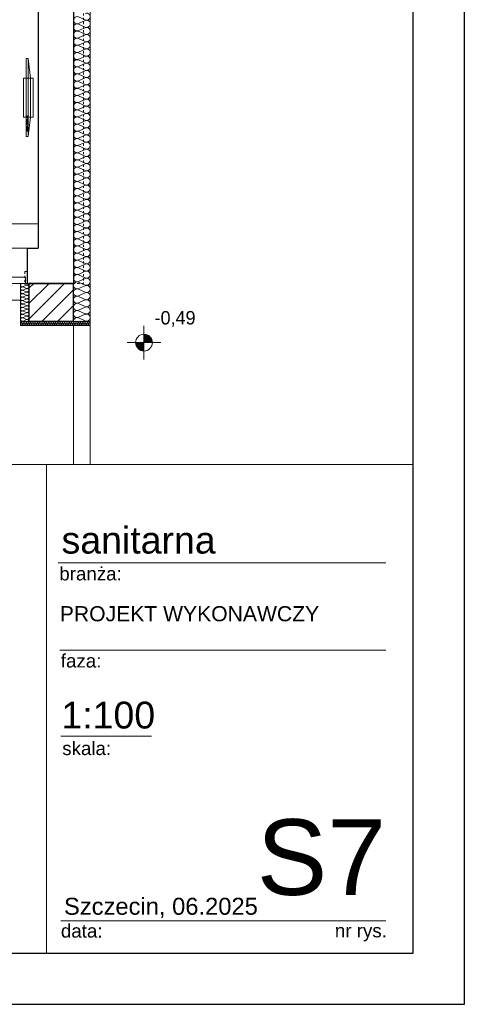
# Model space of a CAD drawing. Extents: x -220312 to -8310, y -91840 to 81907.
# Tile 38 of 128: x -164063 to -158770, y -18591 to -6879. Entities that reach past the tile are written whole.
import ezdxf

# ---------------------------------------------------------------- set-up
doc = ezdxf.new("R2010")
doc.units = 0
doc.header["$MEASUREMENT"] = 0
doc.set_wipeout_variables(frame=1)
doc.linetypes.add('Hidden Line', pattern=[50, 25, -25])
doc.layers.add('#kan_san-op', color=34, linetype='Continuous')
for name, color, linetype, lineweight in [('#ks', 34, 'Continuous', 30), ('Arch schody_Nr_Pióra__21', 7, 'Continuous', 9), ('ARCH TABELA_Nr_Pióra__21', 7, 'Continuous', 9), ('ARCH TABELA_Nr_Pióra__7', 7, 'Continuous', 13), ('Arch wykończenie_Nr_Pióra__46', 5, 'Continuous', 13), ('Arch ściany nośne_Nr_Pióra__21', 7, 'Continuous', 9), ('Arch ściany nośne_Nr_Pióra__27', 7, 'Continuous', 30), ('INWENT RZĘDNE_Nr_Pióra__21', 7, 'Continuous', 9), ('INWENT.ŚCIANY_Nr_Pióra__1', 7, 'Continuous', 25), ('INWENT.ŚCIANY_Nr_Pióra__101', 8, 'Continuous', 13), ('PODKŁAD', 252, 'Continuous', 35), ('RAMKA', 255, 'Continuous', 35)]:
    doc.layers.add(name, color=color, linetype=linetype, lineweight=lineweight)
for name, color, linetype, lineweight, true_color in [('Arch ocieplenie_Nr_Pióra__22', 7, 'Continuous', 9, 0x7f7f7f), ('Arch okna_Nr_Pióra__4', 7, 'Continuous', 9, 0x029e21), ('Arch wyposazenie_Nr_Pióra__9', 7, 'Continuous', 13, 0x3dad99)]:
    doc.layers.add(name, color=color, linetype=linetype, lineweight=lineweight, true_color=true_color)
doc.styles.add('GENERATED_STYLE_2', font='txt')
doc.styles.add('GENERATED_STYLE_9', font='arial.ttf')

# ---------------------------------------------------------------- blocks, each defined once
blk = doc.blocks.new('parter')
at = {"layer": 'Arch ściany nośne_Nr_Pióra__21', "linetype": 'Continuous'}
h = blk.add_hatch(dxfattribs=at)
h.set_pattern_fill('Common_Brick', color=252, style=0, pattern_type=2)
h.set_pattern_definition([(45, (0, 0), (-91.92388, 91.92388), [])])
h.paths.add_polyline_path([(-163952, -10015), (-163952, -10465), (-163422, -10465), (-163422, -10015)], flags=0)
at = {"layer": 'INWENT RZĘDNE_Nr_Pióra__21', "linetype": 'Continuous'}
for points in [[(-162583, -10720), (-162483, -10720), (-162491, -10682), (-162512, -10650), (-162545, -10628), (-162583, -10620)], [(-162583, -10720), (-162683, -10720), (-162675, -10759), (-162654, -10791), (-162621, -10813), (-162583, -10820)]]:
    blk.add_hatch(color=252, dxfattribs=at).paths.add_polyline_path(points, flags=0)
at = {"layer": 'Arch ocieplenie_Nr_Pióra__22', "color": 252, "linetype": 'Continuous'}
for p, q in [((-163363, -6846), (-163282, -6882)), ((-163282, -6889), (-163363, -6924)), ((-163363, -6931), (-163282, -6967)), ((-163282, -6974), (-163363, -7009)), ((-163363, -7017), (-163282, -7052)), ((-163282, -7059), (-163363, -7095)), ((-163363, -7102), (-163282, -7137)), ((-163282, -7144), (-163363, -7180)), ((-163363, -7187), (-163282, -7223)), ((-163282, -7230), (-163363, -7265)), ((-163363, -7272), (-163282, -7308)), ((-163282, -7315), (-163363, -7350)), ((-163363, -7358), (-163282, -7393)), ((-163282, -7400), (-163363, -7436)), ((-163363, -7443), (-163282, -7478)), ((-163282, -7485), (-163363, -7521)), ((-163363, -7528), (-163282, -7563)), ((-163282, -7571), (-163363, -7606)), ((-163363, -7613), (-163282, -7649)), ((-163282, -7656), (-163363, -7691)), ((-163363, -7698), (-163282, -7734)), ((-163282, -7741), (-163363, -7777)), ((-163363, -7784), (-163282, -7819)), ((-163282, -7826), (-163363, -7862)), ((-163363, -7869), (-163282, -7904)), ((-163282, -7912), (-163363, -7947)), ((-163363, -7954), (-163282, -7990)), ((-163282, -7997), (-163363, -8032)), ((-163363, -8039), (-163282, -8075)), ((-163282, -8082), (-163363, -8118)), ((-163363, -8125), (-163282, -8160)), ((-163282, -8167), (-163363, -8203)), ((-163363, -8210), (-163282, -8245)), ((-163282, -8253), (-163363, -8288)), ((-163363, -8295), (-163282, -8331)), ((-163282, -8338), (-163363, -8373)), ((-163363, -8380), (-163282, -8416)), ((-163282, -8423), (-163363, -8458)), ((-163363, -8466), (-163282, -8501)), ((-163282, -8508), (-163363, -8544)), ((-163363, -8551), (-163282, -8586)), ((-163282, -8593), (-163363, -8629)), ((-163363, -8636), (-163282, -8672)), ((-163282, -8679), (-163363, -8714)), ((-163363, -8721), (-163282, -8757)), ((-163282, -8764), (-163363, -8799)), ((-163363, -8807), (-163282, -8842)), ((-163282, -8849), (-163363, -8885)), ((-163363, -8892), (-163282, -8927)), ((-163282, -8934), (-163363, -8970)), ((-163363, -8977), (-163282, -9013)), ((-163282, -9020), (-163363, -9055)), ((-163363, -9062), (-163282, -9098)), ((-163282, -9105), (-163363, -9140)), ((-163363, -9148), (-163282, -9183)), ((-163282, -9190), (-163363, -9226)), ((-163363, -9233), (-163282, -9268)), ((-163282, -9275), (-163363, -9311)), ((-163363, -9318), (-163282, -9353)), ((-163282, -9361), (-163363, -9396)), ((-163363, -9403), (-163282, -9439)), ((-163282, -9446), (-163363, -9481)), ((-163363, -9488), (-163282, -9524)), ((-163282, -9531), (-163363, -9567)), ((-163363, -9574), (-163282, -9609)), ((-163282, -9616), (-163363, -9652)), ((-163363, -9659), (-163282, -9694)), ((-163282, -9702), (-163363, -9737)), ((-163363, -9744), (-163282, -9780)), ((-163282, -9787), (-163363, -9822)), ((-163363, -9829), (-163282, -9865)), ((-163282, -9872), (-163363, -9908)), ((-163363, -9915), (-163282, -9950)), ((-164023, -10017), (-163982, -10034)), ((-163982, -10037), (-164023, -10054)), ((-164023, -10058), (-163982, -10075)), ((-163282, -9957), (-163363, -9993)), ((-163363, -10000), (-163282, -10035)), ((-163282, -10043), (-163363, -10078)), ((-163982, -10078), (-164023, -10095)), ((-164023, -10099), (-163982, -10116)), ((-163982, -10119), (-164023, -10136)), ((-164023, -10140), (-163982, -10157)), ((-163982, -10160), (-164023, -10177)), ((-164023, -10181), (-163982, -10198)), ((-163363, -10085), (-163282, -10121)), ((-163282, -10128), (-163363, -10163)), ((-163363, -10170), (-163282, -10206)), ((-163982, -10201), (-164023, -10218)), ((-164023, -10221), (-163982, -10238)), ((-163982, -10242), (-164023, -10259)), ((-164023, -10262), (-163982, -10279)), ((-163982, -10283), (-164023, -10300)), ((-164023, -10303), (-163982, -10320)), ((-163282, -10213), (-163363, -10248)), ((-163363, -10256), (-163282, -10291)), ((-163282, -10298), (-163363, -10334)), ((-163982, -10324), (-164023, -10341)), ((-164023, -10344), (-163982, -10361)), ((-163982, -10365), (-164023, -10382)), ((-164023, -10385), (-163982, -10402)), ((-163982, -10406), (-164023, -10423)), ((-163363, -10341), (-163282, -10376)), ((-163282, -10383), (-163363, -10419)), ((-164051, -10500), (-164043, -10480)), ((-164041, -10480), (-164032, -10500)), ((-164030, -10500), (-164021, -10480)), ((-164023, -10426), (-163982, -10443)), ((-163982, -10446), (-164023, -10463)), ((-164020, -10480), (-164011, -10500)), ((-164009, -10500), (-164000, -10480)), ((-163998, -10480), (-163989, -10500)), ((-163988, -10500), (-163979, -10480)), ((-163977, -10480), (-163968, -10500)), ((-163966, -10500), (-163958, -10480)), ((-163956, -10480), (-163947, -10500)), ((-163945, -10500), (-163936, -10480)), ((-163934, -10480), (-163926, -10500)), ((-163924, -10500), (-163915, -10480)), ((-163913, -10480), (-163904, -10500)), ((-163903, -10500), (-163894, -10480)), ((-163892, -10480), (-163883, -10500)), ((-163881, -10500), (-163872, -10480)), ((-163871, -10480), (-163862, -10500)), ((-163860, -10500), (-163851, -10480)), ((-163849, -10480), (-163840, -10500)), ((-163839, -10500), (-163830, -10480)), ((-163828, -10480), (-163819, -10500)), ((-163817, -10500), (-163809, -10480)), ((-163807, -10480), (-163798, -10500)), ((-163796, -10500), (-163787, -10480)), ((-163785, -10480), (-163777, -10500)), ((-163775, -10500), (-163766, -10480)), ((-163764, -10480), (-163755, -10500)), ((-163754, -10500), (-163745, -10480)), ((-163743, -10480), (-163734, -10500)), ((-163732, -10500), (-163723, -10480)), ((-163722, -10480), (-163713, -10500)), ((-163711, -10500), (-163702, -10480)), ((-163700, -10480), (-163691, -10500)), ((-163690, -10500), (-163681, -10480)), ((-163679, -10480), (-163670, -10500)), ((-163668, -10500), (-163660, -10480)), ((-163658, -10480), (-163649, -10500)), ((-163647, -10500), (-163638, -10480)), ((-163636, -10480), (-163628, -10500)), ((-163626, -10500), (-163617, -10480)), ((-163615, -10480), (-163606, -10500)), ((-163605, -10500), (-163596, -10480)), ((-163594, -10480), (-163585, -10500)), ((-163583, -10500), (-163574, -10480)), ((-163573, -10480), (-163564, -10500)), ((-163562, -10500), (-163553, -10480)), ((-163551, -10480), (-163543, -10500)), ((-163541, -10500), (-163532, -10480)), ((-163530, -10480), (-163521, -10500)), ((-163519, -10500), (-163511, -10480)), ((-163509, -10480), (-163500, -10500)), ((-163498, -10500), (-163489, -10480)), ((-163488, -10480), (-163479, -10500)), ((-163477, -10500), (-163468, -10480)), ((-163466, -10480), (-163457, -10500)), ((-163456, -10500), (-163447, -10480)), ((-163445, -10480), (-163436, -10500)), ((-163434, -10500), (-163425, -10480)), ((-163424, -10480), (-163415, -10500)), ((-163413, -10500), (-163404, -10480)), ((-163402, -10480), (-163394, -10500)), ((-163392, -10500), (-163383, -10480)), ((-163381, -10480), (-163372, -10500)), ((-163370, -10500), (-163362, -10480)), ((-163363, -10426), (-163282, -10462)), ((-163360, -10480), (-163351, -10500)), ((-163349, -10500), (-163340, -10480)), ((-163339, -10480), (-163330, -10500)), ((-163328, -10500), (-163319, -10480)), ((-163317, -10480), (-163308, -10500)), ((-163307, -10500), (-163298, -10480)), ((-163296, -10480), (-163287, -10500)), ((-163285, -10500), (-163276, -10480)), ((-163275, -10480), (-163266, -10500)), ((-163264, -10500), (-163255, -10480)), ((-163253, -10480), (-163245, -10500)), ((-163243, -10500), (-163234, -10480)), ((-163232, -10480), (-163223, -10500))]:
    blk.add_line(p, q, dxfattribs=at)
for centre, major_axis, ratio, start_param, end_param in [((-163380, -6885), (0, -42.6), 0.998042, 2.7288, 6.695979), ((-163265, -6843), (0, -42.6), 0.998042, 5.870392, 9.837571), ((-163265, -6928), (0, -42.6), 0.998042, 5.870392, 9.837571), ((-163380, -6970), (0, -42.6), 0.998042, 2.7288, 6.695979), ((-163380, -7056), (0, -42.6), 0.998042, 2.7288, 6.695979), ((-163265, -7013), (0, -42.6), 0.998042, 5.870392, 9.837571), ((-163380, -7141), (0, -42.6), 0.998042, 2.7288, 6.695979), ((-163265, -7098), (0, -42.6), 0.998042, 5.870392, 9.837571), ((-163265, -7183), (0, -42.6), 0.998042, 5.870392, 9.837571), ((-163380, -7226), (0, -42.6), 0.998042, 2.7288, 6.695979), ((-163265, -7269), (0, -42.6), 0.998042, 5.870392, 9.837571), ((-163380, -7311), (0, -42.6), 0.998042, 2.7288, 6.695979), ((-163380, -7397), (0, -42.6), 0.998042, 2.7288, 6.695979), ((-163265, -7354), (0, -42.6), 0.998042, 5.870392, 9.837571), ((-163380, -7482), (0, -42.6), 0.998042, 2.7288, 6.695979), ((-163265, -7439), (0, -42.6), 0.998042, 5.870392, 9.837571), ((-163265, -7524), (0, -42.6), 0.998042, 5.870392, 9.837571), ((-163380, -7567), (0, -42.6), 0.998042, 2.7288, 6.695979), ((-163380, -7652), (0, -42.6), 0.998042, 2.7288, 6.695979), ((-163265, -7610), (0, -42.6), 0.998042, 5.870392, 9.837571), ((-163380, -7738), (0, -42.6), 0.998042, 2.7288, 6.695979), ((-163265, -7695), (0, -42.6), 0.998042, 5.870392, 9.837571), ((-163380, -7823), (0, -42.6), 0.998042, 2.7288, 6.695979), ((-163265, -7780), (0, -42.6), 0.998042, 5.870392, 9.837571), ((-163265, -7865), (0, -42.6), 0.998042, 5.870392, 9.837571), ((-163380, -7908), (0, -42.6), 0.998042, 2.7288, 6.695979), ((-163380, -7993), (0, -42.6), 0.998042, 2.7288, 6.695979), ((-163265, -7951), (0, -42.6), 0.998042, 5.870392, 9.837571), ((-163380, -8078), (0, -42.6), 0.998042, 2.7288, 6.695979), ((-163265, -8036), (0, -42.6), 0.998042, 5.870392, 9.837571), ((-163265, -8121), (0, -42.6), 0.998042, 5.870392, 9.837571), ((-163380, -8164), (0, -42.6), 0.998042, 2.7288, 6.695979), ((-163265, -8206), (0, -42.6), 0.998042, 5.870392, 9.837571), ((-163380, -8249), (0, -42.6), 0.998042, 2.7288, 6.695979), ((-163380, -8334), (0, -42.6), 0.998042, 2.7288, 6.695979), ((-163265, -8292), (0, -42.6), 0.998042, 5.870392, 9.837571), ((-163380, -8419), (0, -42.6), 0.998042, 2.7288, 6.695979), ((-163265, -8377), (0, -42.6), 0.998042, 5.870392, 9.837571), ((-163265, -8462), (0, -42.6), 0.998042, 5.870392, 9.837571), ((-163380, -8505), (0, -42.6), 0.998042, 2.7288, 6.695979), ((-163380, -8590), (0, -42.6), 0.998042, 2.7288, 6.695979), ((-163265, -8547), (0, -42.6), 0.998042, 5.870392, 9.837571), ((-163380, -8675), (0, -42.6), 0.998042, 2.7288, 6.695979), ((-163265, -8633), (0, -42.6), 0.998042, 5.870392, 9.837571), ((-163380, -8760), (0, -42.6), 0.998042, 2.7288, 6.695979), ((-163265, -8718), (0, -42.6), 0.998042, 5.870392, 9.837571), ((-163265, -8803), (0, -42.6), 0.998042, 5.870392, 9.837571), ((-163380, -8846), (0, -42.6), 0.998042, 2.7288, 6.695979), ((-163380, -8931), (0, -42.6), 0.998042, 2.7288, 6.695979), ((-163265, -8888), (0, -42.6), 0.998042, 5.870392, 9.837571), ((-163380, -9016), (0, -42.6), 0.998042, 2.7288, 6.695979), ((-163265, -8973), (0, -42.6), 0.998042, 5.870392, 9.837571), ((-163265, -9059), (0, -42.6), 0.998042, 5.870392, 9.837571), ((-163380, -9101), (0, -42.6), 0.998042, 2.7288, 6.695979), ((-163265, -9144), (0, -42.6), 0.998042, 5.870392, 9.837571), ((-163380, -9187), (0, -42.6), 0.998042, 2.7288, 6.695979), ((-163380, -9272), (0, -42.6), 0.998042, 2.7288, 6.695979), ((-163265, -9229), (0, -42.6), 0.998042, 5.870392, 9.837571), ((-163380, -9357), (0, -42.6), 0.998042, 2.7288, 6.695979), ((-163265, -9314), (0, -42.6), 0.998042, 5.870392, 9.837571), ((-163265, -9400), (0, -42.6), 0.998042, 5.870392, 9.837571), ((-163380, -9442), (0, -42.6), 0.998042, 2.7288, 6.695979), ((-163380, -9528), (0, -42.6), 0.998042, 2.7288, 6.695979), ((-163265, -9485), (0, -42.6), 0.998042, 5.870392, 9.837571), ((-163380, -9613), (0, -42.6), 0.998042, 2.7288, 6.695979), ((-163265, -9570), (0, -42.6), 0.998042, 5.870392, 9.837571), ((-163380, -9698), (0, -42.6), 0.998042, 2.7288, 6.695979), ((-163265, -9655), (0, -42.6), 0.998042, 5.870392, 9.837571), ((-163265, -9741), (0, -42.6), 0.998042, 5.870392, 9.837571), ((-163380, -9783), (0, -42.6), 0.998042, 2.7288, 6.695979), ((-163380, -9868), (0, -42.6), 0.998042, 2.7288, 6.695979), ((-163265, -9826), (0, -42.6), 0.998042, 5.870392, 9.837571), ((-163380, -9954), (0, -42.6), 0.998042, 2.7288, 6.695979), ((-163265, -9911), (0, -42.6), 0.998042, 5.870392, 9.837571), ((-163265, -9996), (0, -42.6), 0.998042, 5.870392, 9.837571), ((-164031, -10036), (21.3, 0), 0.961761, 1.158003, 5.125183), ((-164031, -10077), (21.3, 0), 0.961761, 1.158003, 5.125183), ((-163974, -10015), (21.3, 0), 0.961761, 4.299596, 6.283185), ((-163974, -10056), (21.3, 0), 0.961761, 4.299595, 8.266774), ((-163380, -10039), (0, -42.6), 0.998042, 2.7288, 6.695979), ((-163265, -10082), (0, -42.6), 0.998042, 5.870392, 9.837571), ((-164031, -10117), (21.3, 0), 0.961761, 1.158003, 5.125183), ((-164031, -10158), (21.3, 0), 0.961761, 1.158003, 5.125183), ((-164031, -10199), (21.3, 0), 0.961761, 1.158003, 5.125183), ((-163974, -10097), (21.3, 0), 0.961761, 4.299595, 8.266774), ((-163974, -10138), (21.3, 0), 0.961761, 4.299595, 8.266774), ((-163974, -10179), (21.3, 0), 0.961761, 4.299595, 8.266774), ((-163380, -10124), (0, -42.6), 0.998042, 2.7288, 6.695979), ((-163380, -10209), (0, -42.6), 0.998042, 2.7288, 6.695979), ((-163265, -10167), (0, -42.6), 0.998042, 5.870392, 9.837571), ((-164031, -10240), (21.3, 0), 0.961761, 1.158003, 5.125183), ((-164031, -10281), (21.3, 0), 0.961761, 1.158003, 5.125183), ((-164031, -10322), (21.3, 0), 0.961761, 1.158003, 5.125183), ((-163974, -10220), (21.3, 0), 0.961761, 4.299595, 8.266774), ((-163974, -10261), (21.3, 0), 0.961761, 4.299595, 8.266774), ((-163974, -10302), (21.3, 0), 0.961761, 4.299595, 8.266774), ((-163380, -10295), (0, -42.6), 0.998042, 2.7288, 6.695979), ((-163265, -10252), (0, -42.6), 0.998042, 5.870392, 9.837571), ((-163265, -10337), (0, -42.6), 0.998042, 5.870392, 9.837571), ((-164031, -10363), (21.3, 0), 0.961761, 1.158003, 5.125183), ((-164031, -10404), (21.3, 0), 0.961761, 1.158003, 5.125183), ((-164031, -10445), (21.3, 0), 0.961761, 1.158003, 5.125183), ((-163974, -10342), (21.3, 0), 0.961761, 4.299595, 8.266774), ((-163974, -10383), (21.3, 0), 0.961761, 4.299595, 8.266774), ((-163974, -10424), (21.3, 0), 0.961761, 4.299595, 8.266774), ((-163380, -10380), (0, -42.6), 0.998042, 2.7288, 6.695979), ((-163380, -10465), (0, -42.6), 0.998042, 2.7288, 4.712389), ((-163265, -10423), (0, -42.6), 0.998042, 5.870392, 9.837571), ((-164042, -10505), (10.6, 0), 0.999328, 2.728799, 6.695979), ((-164052, -10476), (10.6, 0), 0.999328, 5.870392, 7.853982), ((-164031, -10476), (10.6, 0), 0.999328, 5.870392, 9.837571), ((-164020, -10505), (10.6, 0), 0.999328, 2.728799, 6.695979), ((-164010, -10476), (10.6, 0), 0.999328, 5.870392, 9.837571), ((-163999, -10505), (10.6, 0), 0.999328, 2.728799, 6.695979), ((-163989, -10476), (10.6, 0), 0.999328, 5.870392, 9.837571), ((-163978, -10505), (10.6, 0), 0.999328, 2.728799, 6.695979), ((-163974, -10465), (21.3, 0), 0.961761, 0, 1.983589), ((-163967, -10476), (10.6, 0), 0.999328, 5.870392, 9.837571), ((-163957, -10505), (10.6, 0), 0.999328, 2.728799, 6.695979), ((-163946, -10476), (10.6, 0), 0.999328, 5.870392, 9.837571), ((-163935, -10505), (10.6, 0), 0.999328, 2.728799, 6.695979), ((-163925, -10476), (10.6, 0), 0.999328, 5.870392, 9.837571), ((-163914, -10505), (10.6, 0), 0.999328, 2.728799, 6.695979), ((-163903, -10476), (10.6, 0), 0.999328, 5.870392, 9.837571), ((-163893, -10505), (10.6, 0), 0.999328, 2.728799, 6.695979), ((-163882, -10476), (10.6, 0), 0.999328, 5.870392, 9.837571), ((-163871, -10505), (10.6, 0), 0.999328, 2.728799, 6.695979), ((-163861, -10476), (10.6, 0), 0.999328, 5.870392, 9.837571), ((-163850, -10505), (10.6, 0), 0.999328, 2.728799, 6.695979), ((-163840, -10476), (10.6, 0), 0.999328, 5.870392, 9.837571), ((-163829, -10505), (10.6, 0), 0.999328, 2.728799, 6.695979), ((-163818, -10476), (10.6, 0), 0.999328, 5.870392, 9.837571), ((-163808, -10505), (10.6, 0), 0.999328, 2.728799, 6.695979), ((-163797, -10476), (10.6, 0), 0.999328, 5.870392, 9.837571), ((-163786, -10505), (10.6, 0), 0.999328, 2.728799, 6.695979), ((-163776, -10476), (10.6, 0), 0.999328, 5.870392, 9.837571), ((-163765, -10505), (10.6, 0), 0.999328, 2.728799, 6.695979), ((-163754, -10476), (10.6, 0), 0.999328, 5.870392, 9.837571), ((-163744, -10505), (10.6, 0), 0.999328, 2.728799, 6.695979), ((-163733, -10476), (10.6, 0), 0.999328, 5.870392, 9.837571), ((-163723, -10505), (10.6, 0), 0.999328, 2.728799, 6.695979), ((-163712, -10476), (10.6, 0), 0.999328, 5.870392, 9.837571), ((-163701, -10505), (10.6, 0), 0.999328, 2.728799, 6.695979), ((-163691, -10476), (10.6, 0), 0.999328, 5.870392, 9.837571), ((-163680, -10505), (10.6, 0), 0.999328, 2.728799, 6.695979), ((-163669, -10476), (10.6, 0), 0.999328, 5.870392, 9.837571), ((-163659, -10505), (10.6, 0), 0.999328, 2.728799, 6.695979), ((-163648, -10476), (10.6, 0), 0.999328, 5.870392, 9.837571), ((-163637, -10505), (10.6, 0), 0.999328, 2.728799, 6.695979), ((-163627, -10476), (10.6, 0), 0.999328, 5.870392, 9.837571), ((-163616, -10505), (10.6, 0), 0.999328, 2.728799, 6.695979), ((-163605, -10476), (10.6, 0), 0.999328, 5.870392, 9.837571), ((-163595, -10505), (10.6, 0), 0.999328, 2.728799, 6.695979), ((-163584, -10476), (10.6, 0), 0.999328, 5.870392, 9.837571), ((-163574, -10505), (10.6, 0), 0.999328, 2.728799, 6.695979), ((-163563, -10476), (10.6, 0), 0.999328, 5.870392, 9.837571), ((-163552, -10505), (10.6, 0), 0.999328, 2.728799, 6.695979), ((-163542, -10476), (10.6, 0), 0.999328, 5.870392, 9.837571), ((-163531, -10505), (10.6, 0), 0.999328, 2.728799, 6.695979), ((-163520, -10476), (10.6, 0), 0.999328, 5.870392, 9.837571), ((-163510, -10505), (10.6, 0), 0.999328, 2.728799, 6.695979), ((-163499, -10476), (10.6, 0), 0.999328, 5.870392, 9.837571), ((-163488, -10505), (10.6, 0), 0.999328, 2.728799, 6.695979), ((-163478, -10476), (10.6, 0), 0.999328, 5.870392, 9.837571), ((-163467, -10505), (10.6, 0), 0.999328, 2.728799, 6.695979), ((-163456, -10476), (10.6, 0), 0.999328, 5.870392, 9.837571), ((-163446, -10505), (10.6, 0), 0.999328, 2.728799, 6.695979), ((-163435, -10476), (10.6, 0), 0.999328, 5.870392, 9.837571), ((-163425, -10505), (10.6, 0), 0.999328, 2.728799, 6.695979), ((-163414, -10476), (10.6, 0), 0.999328, 5.870392, 9.837571), ((-163403, -10505), (10.6, 0), 0.999328, 2.728799, 6.695979), ((-163393, -10476), (10.6, 0), 0.999328, 5.870392, 9.837571), ((-163382, -10505), (10.6, 0), 0.999328, 2.728799, 6.695979), ((-163371, -10476), (10.6, 0), 0.999328, 5.870392, 9.837571), ((-163361, -10505), (10.6, 0), 0.999328, 2.728799, 6.695979), ((-163350, -10476), (10.6, 0), 0.999328, 5.870392, 9.837571), ((-163339, -10505), (10.6, 0), 0.999328, 2.728799, 6.695979), ((-163329, -10476), (10.6, 0), 0.999328, 5.870392, 9.837571), ((-163318, -10505), (10.6, 0), 0.999328, 2.728799, 6.695979), ((-163308, -10476), (10.6, 0), 0.999328, 5.870392, 9.837571), ((-163297, -10505), (10.6, 0), 0.999328, 2.728799, 6.695979), ((-163286, -10476), (10.6, 0), 0.999328, 5.870392, 9.837571), ((-163276, -10505), (10.6, 0), 0.999328, 2.728799, 6.695979), ((-163265, -10476), (10.6, 0), 0.999328, 5.870392, 9.837571), ((-163254, -10505), (10.6, 0), 0.999328, 2.728799, 6.695979), ((-163244, -10476), (10.6, 0), 0.999328, 5.870392, 9.837571), ((-163233, -10505), (10.6, 0), 0.999328, 2.728799, 6.695979), ((-163222, -10476), (10.6, 0), 0.999328, 1.570796, 3.554385)]:
    blk.add_ellipse(centre, major_axis=major_axis, ratio=ratio, start_param=start_param, end_param=end_param, dxfattribs=at)
at = {"layer": 'Arch okna_Nr_Pióra__4', "color": 252, "linetype": 'Continuous'}
for p, q in [((-166432, -9595), (-163972, -9595)), ((-166432, -9940), (-163992, -9940)), ((-163992, -10015), (-163992, -9940)), ((-166432, -10015), (-163992, -10015)), ((-166392, -10215), (-164052, -10215))]:
    blk.add_line(p, q, dxfattribs=at)
at = {"layer": 'Arch schody_Nr_Pióra__21', "color": 252, "linetype": 'Continuous'}
for p, q in [((-163422, -10515), (-163422, -17665)), ((-163222, -10515), (-163222, -17865)), ((-167852, -17665), (-163422, -17665)), ((-167852, -17865), (-163222, -17865))]:
    blk.add_line(p, q, dxfattribs=at)
at = {"layer": 'Arch wykończenie_Nr_Pióra__46', "color": 252, "linetype": 'Continuous'}
for p, q in [((-163222, -3305), (-163222, -10515)), ((-164052, -10515), (-164052, -10015)), ((-163222, -10515), (-164052, -10515))]:
    blk.add_line(p, q, dxfattribs=at)
at = {"layer": 'Arch wyposazenie_Nr_Pióra__9', "color": 252, "linetype": 'Continuous'}
for p, q in [((-163842, -6305), (-163842, -9305)), ((-163960, -7342), (-163985, -7342)), ((-163985, -7342), (-163985, -8268)), ((-163935, -7574), (-163960, -7342)), ((-163960, -7342), (-163960, -8268)), ((-163902, -7574), (-164018, -7574)), ((-164018, -7574), (-164018, -8037)), ((-163935, -8037), (-163935, -7574)), ((-163902, -8037), (-163902, -7574)), ((-164018, -8037), (-163902, -8037)), ((-163975, -8052), (-163975, -8021)), ((-163975, -8021), (-163969, -8021)), ((-163969, -8052), (-163975, -8052)), ((-163975, -8067), (-163969, -8067)), ((-163975, -8129), (-163975, -8067)), ((-163969, -8021), (-163969, -8052)), ((-163969, -8067), (-163969, -8129)), ((-163960, -8268), (-163935, -8037)), ((-163969, -8129), (-163975, -8129)), ((-163975, -8206), (-163975, -8145)), ((-163975, -8145), (-163969, -8145)), ((-163969, -8145), (-163969, -8206)), ((-163985, -8268), (-163960, -8268)), ((-163969, -8206), (-163975, -8206)), ((-163842, -9305), (-164182, -9305))]:
    blk.add_line(p, q, dxfattribs=at)
at = {"layer": 'Arch ściany nośne_Nr_Pióra__27', "color": 252, "linetype": 'Continuous'}
for p, q in [((-163422, -10015), (-163952, -10015)), ((-163952, -10015), (-163952, -10465)), ((-163422, -10465), (-163422, -10015)), ((-163952, -10465), (-163422, -10465))]:
    blk.add_line(p, q, dxfattribs=at)
at = {"layer": 'INWENT RZĘDNE_Nr_Pióra__21', "color": 252, "linetype": 'Continuous'}
for p, q in [((-162583, -10920), (-162583, -10520)), ((-162783, -10720), (-162383, -10720))]:
    blk.add_line(p, q, dxfattribs=at)
blk.add_circle((-162583, -10720), 100, dxfattribs=at)
at = {"layer": 'INWENT.ŚCIANY_Nr_Pióra__1', "color": 252, "linetype": 'Continuous'}
for p, q in [((-163422, -3355), (-163422, -10015)), ((-163842, -3945), (-163842, -9595)), ((-163972, -9595), (-163972, -10015)), ((-163972, -9595), (-163842, -9595)), ((-163972, -10015), (-163422, -10015))]:
    blk.add_line(p, q, dxfattribs=at)
at = {"layer": 'INWENT.ŚCIANY_Nr_Pióra__101', "color": 252, "linetype": 'Hidden Line'}
for p, q in [((-163302, 2645), (-163302, -10015)), ((-164002, -9875), (-163972, -9875)), ((-164002, -9875), (-164002, -10015)), ((-164002, -10015), (-163972, -10015)), ((-163302, -10015), (-163422, -10015))]:
    blk.add_line(p, q, dxfattribs=at)
at = {"layer": 'INWENT RZĘDNE_Nr_Pióra__21', "color": 252, "insert": (-162457, -10534), "char_height": 160, "attachment_point": 7, "style": 'GENERATED_STYLE_2'}
blk.add_mtext('{-0,49}', dxfattribs=at)
blk = doc.blocks.new('A$C382C6C0C')
at = {"layer": '#ks', "color": 7, "lineweight": -3}
for p, q in [((3951.5, -2909), (3951.5, 61)), ((3890.5, -2848), (3890.5, 0)), ((0, -2848), (3890.5, -2848)), ((-248.5, -2909), (3951.5, -2909))]:
    blk.add_line(p, q, dxfattribs=at)
blk = doc.blocks.new('A$C689C700D')
at = {"layer": '#ks', "color": 1, "lineweight": 35, "xscale": 10, "yscale": 10, "zscale": 10}
blk.add_blockref('A$C382C6C0C', (-37653, 28364), dxfattribs=at)

msp = doc.modelspace()

# ---------------------------------------------------------------- block references
at = {"layer": 'PODKŁAD'}
msp.add_blockref('parter', (0, 0), dxfattribs=at)

# ---------------------------------------------------------------- next in the draw order: wipeouts: each hides what was drawn before it
at = {"ltscale": 10}
msp.add_wipeout([(-176880, -12170), (-159380, -12170), (-159380, -17981), (-176880, -17981)], dxfattribs=at).dxf.layer = '#kan_san-op'

# ---------------------------------------------------------------- next in the draw order: linework, layer by layer
at = {"layer": 'ARCH TABELA_Nr_Pióra__21', "linetype": 'Continuous'}
for p, q in [((-176880, -12170), (-159380, -12170)), ((-163742, -12170), (-163742, -17981)), ((-159380, -12170), (-159380, -17981)), ((-163603, -13340), (-159703, -13340)), ((-163585, -14380), (-159703, -14380)), ((-163573, -15403), (-162494, -15403)), ((-163573, -17599), (-161292, -17599)), ((-161292, -17599), (-159703, -17599)), ((-159380, -17981), (-171987, -17981))]:
    msp.add_line(p, q, dxfattribs=at)

# ---------------------------------------------------------------- next in the draw order: texts
at = {"layer": 'ARCH TABELA_Nr_Pióra__7', "linetype": 'Continuous', "style": 'GENERATED_STYLE_9'}
for s, insert, char_height, attachment_point in [('sanitarna', (-163564, -12910), 319.2, 1), ('{branża:}', (-163591, -13389), 159.6, 1), ('{faza:}', (-163573, -14425), 159.6, 1), ('{1:100}', (-163566, -14991), 319.2, 1), ('{skala:}', (-163556, -15467), 159.6, 1), ('S7', (-159703, -16390), 900, 3), ('Szczecin, 06.2025', (-163535, -17324), 202.13, 1), ('{data:}', (-163572, -17638), 159.6, 1), ('{nr rys.}', (-160311, -17635), 159.6, 1)]:
    msp.add_mtext(s, dxfattribs=dict(at, insert=insert, char_height=char_height, attachment_point=attachment_point))

# ---------------------------------------------------------------- next in the draw order: wipeouts: each hides what was drawn before it
at = {"ltscale": 10}
msp.add_wipeout([(-200770, 11109), (-198285, 10499), (-198285, -17981), (-159380, -17981), (-158770, -18591), (-200770, -18591)], dxfattribs=at).dxf.layer = '#kan_san-op'

# ---------------------------------------------------------------- next in the draw order: block references
at = {"layer": 'RAMKA'}
msp.add_blockref('A$C689C700D', (-160632, -17865), dxfattribs=at)

# ---------------------------------------------------------------- next in the draw order: texts
at = {"layer": 'ARCH TABELA_Nr_Pióra__7', "linetype": 'Continuous', "insert": (-163585, -13855), "char_height": 180, "attachment_point": 1, "line_spacing_factor": 0.923713, "style": 'GENERATED_STYLE_9'}
msp.add_mtext('PROJEKT WYKONAWCZY', dxfattribs=at)

doc.saveas('drawing.dxf')
